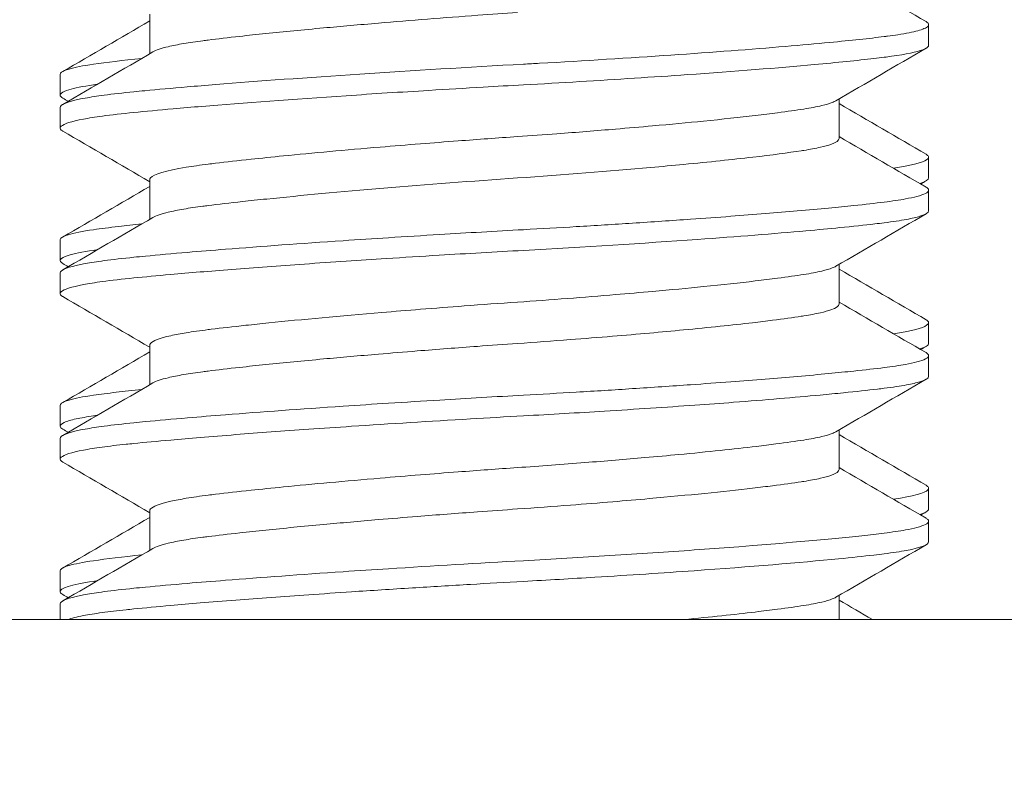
# Model space of a CAD drawing. Header units: inches. Extents: x 1 to 669, y 0 to 417.
# Tile 159 of 256: x 103.178 to 103.364, y 354.501 to 354.646. Entities that reach past the tile are written whole.
import ezdxf

# ---------------------------------------------------------------- set-up
doc = ezdxf.new("R2010")
doc.units = ezdxf.units.IN
doc.header["$LTSCALE"] = 12
doc.header["$MEASUREMENT"] = 0
doc.layers.get('0').update_dxf_attribs({"linetype": 'CONTINUOUS'})
doc.layers.add('D', color=2, linetype='CONTINUOUS')
doc.layers.add('X', color=1, linetype='CONTINUOUS')
doc.styles.get("Standard").update_dxf_attribs({"font": 'SIMPLEX.SHX', "width": 0.875})
doc.dimstyles.new('STANDARD$0', dxfattribs={"dimscale": 32, "dimtxt": 0.09375, "dimasz": 0.0625, "dimexe": 0.03125, "dimexo": 0.03125, "dimgap": 0.03125, "dimtad": 1, "dimtih": 1, "dimtoh": 1, "dimdec": 4, "dimzin": 12, "dimdsep": 46, "dimlunit": 5, "dimtxsty": 'Standard', "dimcen": -0.03125, "dimclrd": 256, "dimclre": 256, "dimclrt": 256, "dimadec": 0, "dimazin": 0, "dimtfac": 0.875, "dimtdec": 4, "dimtofl": 0, "dimtmove": 0, "dimatfit": 3, "dimfxl": 0, "dimtolj": 1, "dimtzin": 12, "dimlwd": 13, "dimlwe": 13, "dimarcsym": 0})

# ---------------------------------------------------------------- blocks, each defined once
blk = doc.blocks.new('*D15')
at = {"layer": 'D', "linetype": 'Continuous', "lineweight": 13}
for p, q in [((140.32616, 367.08344), (140.32616, 305.46836)), ((43.58782, 363.26426), (43.58782, 305.46836)), ((45.58782, 306.46836), (138.32616, 306.46836))]:
    blk.add_line(p, q, dxfattribs=at)
at = {"layer": 'D', "linetype": 'Continuous'}
for points in [[(45.58782, 306.8017), (45.58782, 306.13503), (43.58782, 306.46836)], [(138.32616, 306.8017), (138.32616, 306.13503), (140.32616, 306.46836)]]:
    blk.add_solid(points, dxfattribs=at)
at = {"layer": 'D', "linetype": 'Continuous', "lineweight": -3, "insert": (88.16139, 308.96836), "char_height": 3, "attachment_point": 5}
blk.add_mtext('\\A1;97{}{\\C2;%%p1}', dxfattribs=at)
blk = doc.blocks.new('*D20')
at = {"layer": 'D', "linetype": 'Continuous', "lineweight": 13}
for p, q in [((76.76366, 367.46055), (76.76366, 312.24134)), ((132.76366, 367.46055), (132.76366, 312.24134)), ((130.76366, 313.24134), (78.76366, 313.24134))]:
    blk.add_line(p, q, dxfattribs=at)
at = {"layer": 'D', "linetype": 'Continuous'}
for points in [[(78.76366, 313.57467), (78.76366, 312.90801), (76.76366, 313.24134)], [(130.76366, 313.57467), (130.76366, 312.90801), (132.76366, 313.24134)]]:
    blk.add_solid(points, dxfattribs=at)
at = {"layer": 'D', "linetype": 'Continuous', "lineweight": -3, "insert": (97.20283, 315.74134), "char_height": 3, "attachment_point": 5}
blk.add_mtext('\\A1;56', dxfattribs=at)

msp = doc.modelspace()

# ---------------------------------------------------------------- linework, layer by layer
at = {"lineweight": 0}
msp.add_arc((104.76366, 368.48844), 28, 191.850407, 65.469438, dxfattribs=at)
at = {"layer": 'X', "lineweight": 0}
for p, q in [((103.20251, 354.63962), (103.20251, 354.64707)), ((103.3496, 354.64122), (103.3496, 354.64512)), ((103.1856, 354.63182), (103.1856, 354.63572)), ((103.33268, 354.62364), (103.33268, 354.6311)), ((103.1856, 354.62559), (103.1856, 354.6295)), ((103.3496, 354.61619), (103.3496, 354.6201)), ((103.20251, 354.60837), (103.20251, 354.61582)), ((103.3496, 354.60997), (103.3496, 354.61387)), ((103.1856, 354.60057), (103.1856, 354.60447)), ((103.33268, 354.59239), (103.33268, 354.59985)), ((103.1856, 354.59434), (103.1856, 354.59825)), ((103.3496, 354.58494), (103.3496, 354.58885)), ((103.20251, 354.57712), (103.20251, 354.58457)), ((103.3496, 354.57872), (103.3496, 354.58262)), ((103.1856, 354.56932), (103.1856, 354.57322)), ((103.33268, 354.56114), (103.33268, 354.5686)), ((103.1856, 354.56309), (103.1856, 354.567)), ((103.3496, 354.55369), (103.3496, 354.5576)), ((103.20251, 354.54587), (103.20251, 354.55332)), ((103.3496, 354.54747), (103.3496, 354.55137)), ((103.1856, 354.53807), (103.1856, 354.54197)), ((103.1856, 354.5328), (103.1856, 354.53575)), ((103.33268, 354.5328), (103.33268, 354.53735)), ((102.99201, 354.5328), (103.24201, 354.5328)), ((106.28531, 354.5328), (103.24201, 354.5328))]:
    msp.add_line(p, q, dxfattribs=at)
for points in [[(103.33268, 354.65524), (103.33815, 354.65206), (103.34363, 354.64887), (103.34911, 354.64569)], [(103.18606, 354.63627), (103.19155, 354.63945), (103.19703, 354.64264), (103.20251, 354.64583)], [(103.18609, 354.63007), (103.19177, 354.63337), (103.19745, 354.63667), (103.20312, 354.63998)], [(103.34912, 354.64066), (103.34344, 354.63736), (103.33776, 354.63406), (103.33209, 354.63075)], [(103.1919, 354.63766), (103.1943, 354.638), (103.19736, 354.63837), (103.20101, 354.63875)], [(103.1926, 354.63385), (103.19236, 354.63382), (103.19212, 354.63378), (103.1919, 354.63375)], [(103.1871, 354.63066), (103.18677, 354.63085), (103.18643, 354.63105), (103.18609, 354.63125)], [(103.1856, 354.6295), (103.1856, 354.62961), (103.18566, 354.62973), (103.18578, 354.62984)], [(103.33268, 354.63021), (103.33816, 354.62702), (103.34365, 354.62383), (103.34913, 354.62064)], [(103.20251, 354.61547), (103.19703, 354.61866), (103.19156, 354.62185), (103.18607, 354.62503)], [(103.33268, 354.62399), (103.33815, 354.62081), (103.34363, 354.61762), (103.34911, 354.61444)], [(103.20266, 354.61617), (103.20256, 354.61606), (103.20251, 354.61594), (103.20251, 354.61582)], [(103.3496, 354.61619), (103.3496, 354.61584), (103.34903, 354.61549), (103.34791, 354.61514)], [(103.34911, 354.61562), (103.34877, 354.61543), (103.34843, 354.61523), (103.34809, 354.61503)], [(103.18606, 354.60502), (103.19155, 354.6082), (103.19703, 354.61139), (103.20251, 354.61458)], [(103.18609, 354.59882), (103.19177, 354.60212), (103.19745, 354.60542), (103.20312, 354.60873)], [(103.34912, 354.60941), (103.34344, 354.60611), (103.33776, 354.60281), (103.33209, 354.5995)], [(103.1926, 354.6026), (103.19236, 354.60257), (103.19212, 354.60253), (103.1919, 354.6025)], [(103.1871, 354.59941), (103.18677, 354.5996), (103.18643, 354.5998), (103.18609, 354.6)], [(103.33268, 354.59896), (103.33816, 354.59577), (103.34365, 354.59258), (103.34913, 354.58939)], [(103.1856, 354.59825), (103.1856, 354.59836), (103.18566, 354.59848), (103.18578, 354.59859)], [(103.20251, 354.58422), (103.19703, 354.58741), (103.19156, 354.5906), (103.18607, 354.59378)], [(103.33268, 354.59274), (103.33815, 354.58956), (103.34363, 354.58637), (103.34911, 354.58319)], [(103.20266, 354.58492), (103.20256, 354.58481), (103.20251, 354.58469), (103.20251, 354.58457)], [(103.34911, 354.58437), (103.34877, 354.58418), (103.34843, 354.58398), (103.34809, 354.58378)], [(103.18606, 354.57377), (103.19155, 354.57695), (103.19703, 354.58014), (103.20251, 354.58333)], [(103.18609, 354.56757), (103.19177, 354.57087), (103.19745, 354.57417), (103.20312, 354.57748)], [(103.34912, 354.57816), (103.34344, 354.57486), (103.33776, 354.57156), (103.33209, 354.56825)], [(103.1926, 354.57135), (103.19236, 354.57132), (103.19212, 354.57128), (103.1919, 354.57125)], [(103.1856, 354.567), (103.1856, 354.56711), (103.18566, 354.56723), (103.18578, 354.56734)], [(103.1871, 354.56816), (103.18677, 354.56835), (103.18643, 354.56855), (103.18609, 354.56875)], [(103.33268, 354.56771), (103.33816, 354.56452), (103.34365, 354.56133), (103.34913, 354.55814)], [(103.20251, 354.55297), (103.19703, 354.55616), (103.19156, 354.55935), (103.18607, 354.56253)], [(103.33268, 354.56149), (103.33815, 354.55831), (103.34363, 354.55512), (103.34911, 354.55194)], [(103.20266, 354.55367), (103.20256, 354.55356), (103.20251, 354.55344), (103.20251, 354.55332)], [(103.34911, 354.55312), (103.34877, 354.55293), (103.34843, 354.55273), (103.34809, 354.55253)], [(103.18606, 354.54252), (103.19155, 354.5457), (103.19703, 354.54889), (103.20251, 354.55208)], [(103.34912, 354.54691), (103.34344, 354.54361), (103.33776, 354.54031), (103.33209, 354.537)], [(103.18609, 354.53632), (103.19177, 354.53962), (103.19745, 354.54292), (103.20312, 354.54623)], [(103.1919, 354.54391), (103.1943, 354.54425), (103.19737, 354.54462), (103.20101, 354.545)], [(103.1926, 354.5401), (103.19236, 354.54007), (103.19212, 354.54003), (103.1919, 354.54)], [(103.1871, 354.53691), (103.18677, 354.5371), (103.18643, 354.5373), (103.18609, 354.5375)], [(103.1856, 354.53575), (103.1856, 354.53586), (103.18566, 354.53598), (103.18578, 354.53609)], [(103.33268, 354.53646), (103.33478, 354.53524), (103.33687, 354.53402), (103.33897, 354.5328)]]:
    msp.add_open_spline(points, degree=3, dxfattribs=at)
for points, knots in [([(103.20312, 354.63998), (103.20369, 354.64031), (103.20466, 354.64064), (103.206, 354.64096), (103.20683, 354.64116), (103.20782, 354.64136), (103.20895, 354.64155), (103.21003, 354.64174), (103.21124, 354.64192), (103.21256, 354.64209), (103.21288, 354.64213), (103.2132, 354.64217), (103.21353, 354.64221), (103.21531, 354.64244), (103.21732, 354.64267), (103.21953, 354.64291), (103.22108, 354.64309), (103.22273, 354.64326), (103.22445, 354.64344), (103.2278, 354.64378), (103.23145, 354.64414), (103.23533, 354.6445), (103.23863, 354.6448), (103.2421, 354.6451), (103.2457, 354.64541), (103.25174, 354.64592), (103.25809, 354.64642), (103.26448, 354.64689), (103.26697, 354.64707), (103.26946, 354.64725), (103.27194, 354.64742)], [0.7943223, 0.7943223, 0.7943223, 0.7943223, 0.8261834, 0.8261834, 0.8261834, 0.8460861, 0.8460861, 0.8460861, 0.8651928, 0.8651928, 0.8651928, 0.8697819, 0.8697819, 0.8697819, 0.8946885, 0.8946885, 0.8946885, 0.9122258, 0.9122258, 0.9122258, 0.9465016, 0.9465016, 0.9465016, 0.9757216, 0.9757216, 0.9757216, 1.0247211, 1.0247211, 1.0247211, 1.0437676, 1.0437676, 1.0437676, 1.0437676]), ([(103.27307, 354.63766), (103.27407, 354.63771), (103.27508, 354.63777), (103.27608, 354.63782), (103.29324, 354.63879), (103.30972, 354.63992), (103.32255, 354.64101), (103.32554, 354.64126), (103.32834, 354.64151), (103.3309, 354.64176), (103.33494, 354.64214), (103.3384, 354.64252), (103.34119, 354.64286), (103.3414, 354.64289), (103.34161, 354.64292), (103.34182, 354.64295), (103.34252, 354.64304), (103.34317, 354.64313), (103.34377, 354.64322), (103.34456, 354.64334), (103.34526, 354.64347), (103.34589, 354.64359), (103.34715, 354.64384), (103.3481, 354.6441), (103.34872, 354.64437), (103.34909, 354.64452), (103.34934, 354.64468), (103.34948, 354.64484), (103.34964, 354.64503), (103.34964, 354.64521), (103.34948, 354.6454), (103.3494, 354.6455), (103.34927, 354.64559), (103.34911, 354.64569)], [-0.3373517, -0.3373517, -0.3373517, -0.3373517, -0.3296436, -0.3296436, -0.3296436, -0.1978784, -0.1978784, -0.1978784, -0.1670875, -0.1670875, -0.1670875, -0.1184977, -0.1184977, -0.1184977, -0.1147704, -0.1147704, -0.1147704, -0.1022907, -0.1022907, -0.1022907, -0.0860459, -0.0860459, -0.0860459, -0.0535941, -0.0535941, -0.0535941, -0.034114, -0.034114, -0.034114, -0.0117288, -0.0117288, -0.0117288, -0.000001, -0.000001, -0.000001, -0.000001]), ([(103.3496, 354.64122), (103.3496, 354.6411), (103.34954, 354.64098), (103.34941, 354.64087), (103.34923, 354.6407), (103.34892, 354.64053), (103.34848, 354.64037), (103.34736, 354.63994), (103.34538, 354.63953), (103.34259, 354.63914), (103.34214, 354.63908), (103.34167, 354.63902), (103.34119, 354.63896), (103.34058, 354.63888), (103.33993, 354.6388), (103.33926, 354.63873), (103.33614, 354.63836), (103.33235, 354.63798), (103.32799, 354.63758), (103.32119, 354.63696), (103.31302, 354.63631), (103.30403, 354.63568), (103.3008, 354.63545), (103.29746, 354.63523), (103.29405, 354.63501), (103.28728, 354.63457), (103.28022, 354.63414), (103.27307, 354.63375)], [-1.0955471, -1.0955471, -1.0955471, -1.0955471, -1.0814926, -1.0814926, -1.0814926, -1.0610731, -1.0610731, -1.0610731, -1.008423, -1.008423, -1.008423, -0.9999719, -0.9999719, -0.9999719, -0.9893094, -0.9893094, -0.9893094, -0.9400751, -0.9400751, -0.9400751, -0.8633245, -0.8633245, -0.8633245, -0.8358194, -0.8358194, -0.8358194, -0.7811019, -0.7811019, -0.7811019, -0.7811019]), ([(103.1856, 354.63572), (103.1856, 354.63586), (103.18569, 354.636), (103.18587, 354.63614), (103.18614, 354.63634), (103.1866, 354.63655), (103.18726, 354.63674), (103.18831, 354.63706), (103.18987, 354.63737), (103.1919, 354.63766)], [-1.31596435, -1.31596435, -1.31596435, -1.31596435, -1.29889479, -1.29889479, -1.29889479, -1.27381694, -1.27381694, -1.27381694, -1.2334165, -1.2334165, -1.2334165, -1.2334165]), ([(103.18578, 354.62984), (103.18628, 354.63032), (103.18782, 354.6308), (103.19033, 354.63126), (103.19135, 354.63144), (103.19254, 354.63163), (103.19388, 354.63181), (103.19553, 354.63203), (103.19742, 354.63224), (103.19948, 354.63245), (103.20016, 354.63252), (103.20087, 354.63258), (103.20161, 354.63265), (103.20401, 354.63288), (103.20669, 354.63312), (103.20957, 354.63337), (103.21131, 354.63352), (103.21311, 354.63366), (103.21498, 354.63382), (103.23099, 354.6351), (103.25222, 354.63651), (103.27307, 354.63766)], [-1.3140193, -1.3140193, -1.3140193, -1.3140193, -1.2564646, -1.2564646, -1.2564646, -1.2330968, -1.2330968, -1.2330968, -1.2043021, -1.2043021, -1.2043021, -1.1947272, -1.1947272, -1.1947272, -1.1636715, -1.1636715, -1.1636715, -1.1450068, -1.1450068, -1.1450068, -0.985351, -0.985351, -0.985351, -0.985351]), ([(103.1919, 354.63375), (103.18985, 354.63346), (103.18829, 354.63315), (103.18723, 354.63283), (103.18656, 354.63263), (103.18609, 354.63242), (103.18583, 354.63221), (103.18563, 354.63204), (103.18556, 354.63188), (103.18561, 354.63171), (103.18566, 354.63156), (103.18582, 354.6314), (103.18609, 354.63125)], [-0.1051691, -0.1051691, -0.1051691, -0.1051691, -0.0646203, -0.0646203, -0.0646203, -0.03876, -0.03876, -0.03876, -0.0186273, -0.0186273, -0.0186273, 0, 0, 0, 0]), ([(103.27307, 354.63375), (103.27054, 354.63361), (103.268, 354.63347), (103.26547, 354.63332), (103.26204, 354.63312), (103.25862, 354.63292), (103.25523, 354.63271), (103.24991, 354.63239), (103.24469, 354.63205), (103.23963, 354.63171), (103.22955, 354.63103), (103.22028, 354.63035), (103.21235, 354.62969), (103.21048, 354.62954), (103.20867, 354.62939), (103.20695, 354.62924), (103.20421, 354.62899), (103.20169, 354.62876), (103.19948, 354.62854), (103.19728, 354.62832), (103.19529, 354.6281), (103.19356, 354.62786), (103.1922, 354.62767), (103.191, 354.62748), (103.18998, 354.62729), (103.18767, 354.62685), (103.18626, 354.62639), (103.18578, 354.62594)], [-0.3281779, -0.3281779, -0.3281779, -0.3281779, -0.3088363, -0.3088363, -0.3088363, -0.2826574, -0.2826574, -0.2826574, -0.2416557, -0.2416557, -0.2416557, -0.1598773, -0.1598773, -0.1598773, -0.1405076, -0.1405076, -0.1405076, -0.1095484, -0.1095484, -0.1095484, -0.0789491, -0.0789491, -0.0789491, -0.0547742, -0.0547742, -0.0547742, 0, 0, 0, 0]), ([(103.33209, 354.63075), (103.3319, 354.63064), (103.33167, 354.63053), (103.33139, 354.63043), (103.33088, 354.63023), (103.33022, 354.63003), (103.3294, 354.62984), (103.32846, 354.62961), (103.32731, 354.6294), (103.32601, 354.62919), (103.3246, 354.62897), (103.32294, 354.62874), (103.32108, 354.62849), (103.31976, 354.62832), (103.31835, 354.62814), (103.31685, 354.62797), (103.31392, 354.62762), (103.31065, 354.62727), (103.3071, 354.62691), (103.30408, 354.62661), (103.30085, 354.6263), (103.29746, 354.626), (103.29519, 354.6258), (103.29286, 354.62559), (103.29048, 354.6254), (103.28689, 354.6251), (103.28317, 354.6248), (103.2794, 354.62452), (103.27694, 354.62434), (103.27444, 354.62416), (103.27194, 354.62398)], [0.8161559, 0.8161559, 0.8161559, 0.8161559, 0.8268973, 0.8268973, 0.8268973, 0.8467254, 0.8467254, 0.8467254, 0.8697819, 0.8697819, 0.8697819, 0.8946884, 0.8946884, 0.8946884, 0.9122258, 0.9122258, 0.9122258, 0.9465019, 0.9465019, 0.9465019, 0.9757225, 0.9757225, 0.9757225, 0.9951954, 0.9951954, 0.9951954, 1.0245494, 1.0245494, 1.0245494, 1.0437686, 1.0437686, 1.0437686, 1.0437686]), ([(103.18578, 354.62594), (103.18569, 354.62585), (103.18563, 354.62577), (103.18561, 354.62568), (103.18555, 354.62548), (103.18569, 354.62527), (103.18602, 354.62507), (103.18603, 354.62506), (103.18605, 354.62504), (103.18607, 354.62503)], [-0.36468404, -0.36468404, -0.36468404, -0.36468404, -0.35453585, -0.35453585, -0.35453585, -0.32959347, -0.32959347, -0.32959347, -0.32817789, -0.32817789, -0.32817789, -0.32817789]), ([(103.27194, 354.62398), (103.26822, 354.62373), (103.26448, 354.62345), (103.26077, 354.62317), (103.25836, 354.62299), (103.25597, 354.62281), (103.25361, 354.62262), (103.25105, 354.62242), (103.24851, 354.62221), (103.24603, 354.622), (103.23944, 354.62144), (103.23327, 354.62088), (103.22776, 354.62034), (103.22561, 354.62012), (103.22357, 354.61991), (103.22163, 354.61971), (103.21919, 354.61944), (103.21693, 354.61919), (103.21493, 354.61895), (103.21445, 354.61889), (103.21398, 354.61883), (103.21353, 354.61878), (103.21202, 354.61859), (103.21063, 354.61839), (103.20939, 354.61819), (103.20553, 354.61755), (103.20323, 354.61686), (103.20266, 354.61617)], [0.000001, 0.000001, 0.000001, 0.000001, 0.0284918, 0.0284918, 0.0284918, 0.04693, 0.04693, 0.04693, 0.0669892, 0.0669892, 0.0669892, 0.120283, 0.120283, 0.120283, 0.1410362, 0.1410362, 0.1410362, 0.1672649, 0.1672649, 0.1672649, 0.1735768, 0.1735768, 0.1735768, 0.1946386, 0.1946386, 0.1946386, 0.2605678, 0.2605678, 0.2605678, 0.2605678]), ([(103.27194, 354.61617), (103.28066, 354.61678), (103.28925, 354.61745), (103.29706, 354.61815), (103.29922, 354.61834), (103.30131, 354.61854), (103.30333, 354.61873), (103.30815, 354.61919), (103.31254, 354.61965), (103.31637, 354.6201), (103.31998, 354.62052), (103.32311, 354.62093), (103.32555, 354.62131), (103.32571, 354.62133), (103.32586, 354.62136), (103.32601, 354.62138), (103.3272, 354.62157), (103.32826, 354.62177), (103.32916, 354.62197), (103.32996, 354.62215), (103.33062, 354.62234), (103.33115, 354.62252), (103.33217, 354.62289), (103.33268, 354.62326), (103.33268, 354.62364)], [0.000001, 0.000001, 0.000001, 0.000001, 0.0667418, 0.0667418, 0.0667418, 0.085223, 0.085223, 0.085223, 0.1293999, 0.1293999, 0.1293999, 0.1709525, 0.1709525, 0.1709525, 0.1735768, 0.1735768, 0.1735768, 0.1946389, 0.1946389, 0.1946389, 0.2133869, 0.2133869, 0.2133869, 0.2495033, 0.2495033, 0.2495033, 0.2495033]), ([(103.34297, 354.61801), (103.3435, 354.61809), (103.344, 354.61817), (103.34447, 354.61826), (103.34729, 354.61876), (103.34897, 354.61928), (103.34945, 354.61979), (103.34959, 354.61994), (103.34963, 354.62009), (103.34956, 354.62024), (103.3495, 354.62038), (103.34936, 354.62051), (103.34913, 354.62064)], [-0.5971603, -0.5971603, -0.5971603, -0.5971603, -0.5868833, -0.5868833, -0.5868833, -0.5248554, -0.5248554, -0.5248554, -0.5065115, -0.5065115, -0.5065115, -0.4901325, -0.4901325, -0.4901325, -0.4901325]), ([(103.20312, 354.60873), (103.20369, 354.60906), (103.20466, 354.60939), (103.206, 354.60971), (103.20683, 354.60991), (103.20782, 354.61011), (103.20895, 354.6103), (103.21003, 354.61049), (103.21124, 354.61067), (103.21256, 354.61084), (103.21288, 354.61088), (103.2132, 354.61092), (103.21353, 354.61096), (103.21544, 354.6112), (103.21762, 354.61146), (103.22001, 354.61172), (103.22147, 354.61188), (103.223, 354.61204), (103.2246, 354.6122), (103.23746, 354.61353), (103.25486, 354.61499), (103.27194, 354.61617)], [0.7943223, 0.7943223, 0.7943223, 0.7943223, 0.8261834, 0.8261834, 0.8261834, 0.8460861, 0.8460861, 0.8460861, 0.8651928, 0.8651928, 0.8651928, 0.8697819, 0.8697819, 0.8697819, 0.8964931, 0.8964931, 0.8964931, 0.912742, 0.912742, 0.912742, 1.0437686, 1.0437686, 1.0437686, 1.0437686]), ([(103.27307, 354.60641), (103.27642, 354.60659), (103.27976, 354.60678), (103.28306, 354.60698), (103.28665, 354.60719), (103.29019, 354.60741), (103.29365, 354.60764), (103.29742, 354.60788), (103.3011, 354.60813), (103.30465, 354.60838), (103.30725, 354.60856), (103.30978, 354.60875), (103.31222, 354.60893), (103.31673, 354.60927), (103.32094, 354.60961), (103.32479, 354.60995), (103.32687, 354.61013), (103.32884, 354.61031), (103.3307, 354.61049), (103.33238, 354.61065), (103.33397, 354.61081), (103.33545, 354.61096), (103.33761, 354.61119), (103.33953, 354.61141), (103.34119, 354.61161), (103.34271, 354.61181), (103.34407, 354.61201), (103.34521, 354.61221), (103.34605, 354.61237), (103.34677, 354.61252), (103.34738, 354.61268), (103.34879, 354.61305), (103.34953, 354.61343), (103.34959, 354.61382), (103.34962, 354.61397), (103.34953, 354.61413), (103.34935, 354.61428), (103.34928, 354.61433), (103.3492, 354.61439), (103.34911, 354.61444)], [-0.3370908, -0.3370908, -0.3370908, -0.3370908, -0.3114187, -0.3114187, -0.3114187, -0.2835695, -0.2835695, -0.2835695, -0.2532018, -0.2532018, -0.2532018, -0.2309749, -0.2309749, -0.2309749, -0.189849, -0.189849, -0.189849, -0.1676601, -0.1676601, -0.1676601, -0.1476488, -0.1476488, -0.1476488, -0.1184653, -0.1184653, -0.1184653, -0.0915734, -0.0915734, -0.0915734, -0.0716601, -0.0716601, -0.0716601, -0.0248548, -0.0248548, -0.0248548, -0.0065647, -0.0065647, -0.0065647, -0.000001, -0.000001, -0.000001, -0.000001]), ([(103.3496, 354.60997), (103.3496, 354.60962), (103.34904, 354.60927), (103.34795, 354.60894), (103.3473, 354.60874), (103.34646, 354.60854), (103.34543, 354.60835), (103.34425, 354.60813), (103.34282, 354.60791), (103.34119, 354.60771), (103.34063, 354.60764), (103.34005, 354.60757), (103.33944, 354.6075), (103.3375, 354.60727), (103.33528, 354.60703), (103.33282, 354.60679), (103.33082, 354.60659), (103.32868, 354.60639), (103.3264, 354.60619), (103.32042, 354.60565), (103.31351, 354.60511), (103.3059, 354.60456), (103.29576, 354.60384), (103.2845, 354.60313), (103.27307, 354.6025)], [-1.3139607, -1.3139607, -1.3139607, -1.3139607, -1.2718689, -1.2718689, -1.2718689, -1.2469548, -1.2469548, -1.2469548, -1.2182182, -1.2182182, -1.2182182, -1.2084668, -1.2084668, -1.2084668, -1.1775795, -1.1775795, -1.1775795, -1.1525373, -1.1525373, -1.1525373, -1.0868564, -1.0868564, -1.0868564, -0.9992554, -0.9992554, -0.9992554, -0.9992554]), ([(103.1856, 354.60447), (103.1856, 354.6045), (103.1856, 354.60452), (103.18561, 354.60455), (103.18568, 354.60485), (103.18618, 354.60515), (103.18711, 354.60545), (103.18817, 354.60578), (103.18977, 354.6061), (103.1919, 354.60641)], [-1.31596435, -1.31596435, -1.31596435, -1.31596435, -1.31284713, -1.31284713, -1.31284713, -1.27573336, -1.27573336, -1.27573336, -1.23341349, -1.23341349, -1.23341349, -1.23341349]), ([(103.18578, 354.59859), (103.18628, 354.59907), (103.18782, 354.59955), (103.19033, 354.60001), (103.19135, 354.60019), (103.19254, 354.60038), (103.19388, 354.60056), (103.19553, 354.60078), (103.19742, 354.60099), (103.19948, 354.6012), (103.20018, 354.60127), (103.20092, 354.60134), (103.20169, 354.60141), (103.20409, 354.60164), (103.20677, 354.60188), (103.20966, 354.60213), (103.21193, 354.60232), (103.21432, 354.60251), (103.21683, 354.60271), (103.22353, 354.60324), (103.23103, 354.60379), (103.23905, 354.60433), (103.24185, 354.60452), (103.24471, 354.60471), (103.24761, 354.60489), (103.25079, 354.60509), (103.25402, 354.6053), (103.25727, 354.60549), (103.26251, 354.60581), (103.2678, 354.60612), (103.27307, 354.60641)], [-1.3140193, -1.3140193, -1.3140193, -1.3140193, -1.2564646, -1.2564646, -1.2564646, -1.2330968, -1.2330968, -1.2330968, -1.2043021, -1.2043021, -1.2043021, -1.194405, -1.194405, -1.194405, -1.1633501, -1.1633501, -1.1633501, -1.1389434, -1.1389434, -1.1389434, -1.0735848, -1.0735848, -1.0735848, -1.0507309, -1.0507309, -1.0507309, -1.0256907, -1.0256907, -1.0256907, -0.985351, -0.985351, -0.985351, -0.985351]), ([(103.1919, 354.60641), (103.19327, 354.6066), (103.19485, 354.60681), (103.19664, 354.60702), (103.19799, 354.60717), (103.19945, 354.60733), (103.20101, 354.6075)], [-0.04775013, -0.04775013, -0.04775013, -0.04775013, -0.02050491, -0.02050491, -0.02050491, 0, 0, 0, 0]), ([(103.1919, 354.6025), (103.18975, 354.60219), (103.18814, 354.60187), (103.18708, 354.60153), (103.18553, 354.60104), (103.18519, 354.60052), (103.18609, 354.6)], [-0.1051691, -0.1051691, -0.1051691, -0.1051691, -0.0626255, -0.0626255, -0.0626255, 0, 0, 0, 0]), ([(103.27307, 354.6025), (103.26776, 354.60221), (103.26244, 354.6019), (103.25716, 354.60158), (103.2538, 354.60138), (103.25046, 354.60117), (103.24718, 354.60096), (103.24463, 354.60079), (103.24211, 354.60063), (103.23962, 354.60046), (103.23694, 354.60028), (103.23431, 354.6001), (103.23174, 354.59992), (103.2269, 354.59958), (103.2223, 354.59923), (103.21801, 354.5989), (103.21593, 354.59874), (103.21393, 354.59858), (103.21201, 354.59842), (103.21007, 354.59826), (103.20821, 354.5981), (103.20644, 354.59794), (103.2039, 354.59772), (103.20156, 354.5975), (103.19948, 354.59729), (103.19728, 354.59707), (103.19529, 354.59685), (103.19356, 354.59661), (103.1922, 354.59642), (103.191, 354.59623), (103.18998, 354.59604), (103.18767, 354.5956), (103.18626, 354.59514), (103.18578, 354.59469)], [-0.3281779, -0.3281779, -0.3281779, -0.3281779, -0.2876291, -0.2876291, -0.2876291, -0.2617689, -0.2617689, -0.2617689, -0.2416362, -0.2416362, -0.2416362, -0.2198336, -0.2198336, -0.2198336, -0.1786186, -0.1786186, -0.1786186, -0.1586808, -0.1586808, -0.1586808, -0.138595, -0.138595, -0.138595, -0.1095484, -0.1095484, -0.1095484, -0.0789491, -0.0789491, -0.0789491, -0.0547742, -0.0547742, -0.0547742, 0, 0, 0, 0]), ([(103.33209, 354.5995), (103.3319, 354.59939), (103.33167, 354.59928), (103.33139, 354.59918), (103.33088, 354.59898), (103.33022, 354.59878), (103.3294, 354.59859), (103.32846, 354.59836), (103.32731, 354.59815), (103.32601, 354.59794), (103.3246, 354.59772), (103.32294, 354.59749), (103.32108, 354.59724), (103.31976, 354.59707), (103.31835, 354.59689), (103.31685, 354.59672), (103.31392, 354.59637), (103.31065, 354.59602), (103.3071, 354.59566), (103.30408, 354.59536), (103.30085, 354.59505), (103.29746, 354.59475), (103.29519, 354.59455), (103.29286, 354.59434), (103.29048, 354.59415), (103.28454, 354.59365), (103.27827, 354.59317), (103.27194, 354.59273)], [0.8161559, 0.8161559, 0.8161559, 0.8161559, 0.8268973, 0.8268973, 0.8268973, 0.8467254, 0.8467254, 0.8467254, 0.8697819, 0.8697819, 0.8697819, 0.8946885, 0.8946885, 0.8946885, 0.9122258, 0.9122258, 0.9122258, 0.9465016, 0.9465016, 0.9465016, 0.9757216, 0.9757216, 0.9757216, 0.9952007, 0.9952007, 0.9952007, 1.0437676, 1.0437676, 1.0437676, 1.0437676]), ([(103.18578, 354.59469), (103.18569, 354.5946), (103.18563, 354.59452), (103.18561, 354.59443), (103.18555, 354.59423), (103.18569, 354.59402), (103.18602, 354.59382), (103.18603, 354.59381), (103.18605, 354.59379), (103.18607, 354.59378)], [-0.36468404, -0.36468404, -0.36468404, -0.36468404, -0.35453585, -0.35453585, -0.35453585, -0.32959347, -0.32959347, -0.32959347, -0.32817789, -0.32817789, -0.32817789, -0.32817789]), ([(103.27194, 354.59273), (103.2686, 354.5925), (103.26524, 354.59226), (103.2619, 354.59201), (103.25913, 354.5918), (103.25636, 354.59159), (103.25364, 354.59137), (103.25116, 354.59117), (103.24872, 354.59097), (103.24632, 354.59077), (103.23849, 354.59012), (103.23126, 354.58945), (103.225, 354.58881), (103.22349, 354.58865), (103.22204, 354.5885), (103.22064, 354.58835), (103.21825, 354.58809), (103.21605, 354.58784), (103.21412, 354.5876), (103.21392, 354.58757), (103.21372, 354.58755), (103.21353, 354.58753), (103.21202, 354.58734), (103.21063, 354.58714), (103.20939, 354.58694), (103.20831, 354.58676), (103.20735, 354.58658), (103.20651, 354.58639), (103.20437, 354.58591), (103.20307, 354.58542), (103.20266, 354.58492)], [0.000001, 0.000001, 0.000001, 0.000001, 0.0255787, 0.0255787, 0.0255787, 0.0468515, 0.0468515, 0.0468515, 0.0662272, 0.0662272, 0.0662272, 0.1293509, 0.1293509, 0.1293509, 0.1446078, 0.1446078, 0.1446078, 0.1708485, 0.1708485, 0.1708485, 0.1735768, 0.1735768, 0.1735768, 0.1946386, 0.1946386, 0.1946386, 0.2131149, 0.2131149, 0.2131149, 0.2605678, 0.2605678, 0.2605678, 0.2605678]), ([(103.27194, 354.58492), (103.27528, 354.58515), (103.2786, 354.5854), (103.28187, 354.58565), (103.28459, 354.58585), (103.28727, 354.58607), (103.28989, 354.58628), (103.29227, 354.58648), (103.29461, 354.58668), (103.29688, 354.58688), (103.29909, 354.58708), (103.30123, 354.58728), (103.3033, 354.58748), (103.30813, 354.58794), (103.31252, 354.5884), (103.31636, 354.58885), (103.31768, 354.589), (103.31895, 354.58916), (103.32013, 354.58931), (103.32217, 354.58957), (103.32399, 354.58982), (103.32553, 354.59006), (103.3257, 354.59008), (103.32585, 354.59011), (103.32601, 354.59013), (103.3272, 354.59032), (103.32826, 354.59052), (103.32916, 354.59072), (103.32996, 354.5909), (103.33062, 354.59109), (103.33115, 354.59127), (103.33217, 354.59164), (103.33268, 354.59201), (103.33268, 354.59239)], [0.000001, 0.000001, 0.000001, 0.000001, 0.0255787, 0.0255787, 0.0255787, 0.0468515, 0.0468515, 0.0468515, 0.0662272, 0.0662272, 0.0662272, 0.085125, 0.085125, 0.085125, 0.1293509, 0.1293509, 0.1293509, 0.1446078, 0.1446078, 0.1446078, 0.1708485, 0.1708485, 0.1708485, 0.1735768, 0.1735768, 0.1735768, 0.1946389, 0.1946389, 0.1946389, 0.2133869, 0.2133869, 0.2133869, 0.2495033, 0.2495033, 0.2495033, 0.2495033]), ([(103.34297, 354.58676), (103.3435, 354.58684), (103.344, 354.58692), (103.34447, 354.58701), (103.34729, 354.58751), (103.34897, 354.58803), (103.34945, 354.58854), (103.34959, 354.58869), (103.34963, 354.58884), (103.34956, 354.58899), (103.3495, 354.58913), (103.34936, 354.58926), (103.34913, 354.58939)], [-0.5971598, -0.5971598, -0.5971598, -0.5971598, -0.5868828, -0.5868828, -0.5868828, -0.524855, -0.524855, -0.524855, -0.5065111, -0.5065111, -0.5065111, -0.4901321, -0.4901321, -0.4901321, -0.4901321]), ([(103.20312, 354.57748), (103.20369, 354.57781), (103.20466, 354.57814), (103.206, 354.57846), (103.20683, 354.57866), (103.20782, 354.57886), (103.20895, 354.57905), (103.21003, 354.57924), (103.21124, 354.57942), (103.21256, 354.57959), (103.21288, 354.57963), (103.2132, 354.57967), (103.21353, 354.57971), (103.21531, 354.57994), (103.21732, 354.58017), (103.21953, 354.58041), (103.22108, 354.58059), (103.22273, 354.58076), (103.22445, 354.58094), (103.2278, 354.58128), (103.23145, 354.58164), (103.23533, 354.582), (103.23863, 354.5823), (103.2421, 354.5826), (103.2457, 354.58291), (103.2481, 354.58311), (103.25055, 354.58331), (103.25303, 354.58351), (103.25676, 354.58381), (103.26059, 354.5841), (103.26441, 354.58438), (103.26692, 354.58457), (103.26943, 354.58475), (103.27194, 354.58492)], [0.7943223, 0.7943223, 0.7943223, 0.7943223, 0.8261834, 0.8261834, 0.8261834, 0.8460861, 0.8460861, 0.8460861, 0.8651928, 0.8651928, 0.8651928, 0.8697819, 0.8697819, 0.8697819, 0.8946884, 0.8946884, 0.8946884, 0.9122258, 0.9122258, 0.9122258, 0.9465019, 0.9465019, 0.9465019, 0.9757225, 0.9757225, 0.9757225, 0.9951954, 0.9951954, 0.9951954, 1.0245494, 1.0245494, 1.0245494, 1.0437686, 1.0437686, 1.0437686, 1.0437686]), ([(103.3496, 354.58494), (103.3496, 354.58477), (103.34946, 354.5846), (103.34919, 354.58443), (103.34891, 354.58425), (103.34848, 354.58407), (103.34791, 354.58389)], [-0.78160914, -0.78160914, -0.78160914, -0.78160914, -0.76082229, -0.76082229, -0.76082229, -0.73907713, -0.73907713, -0.73907713, -0.73907713]), ([(103.27307, 354.57516), (103.27642, 354.57534), (103.27976, 354.57553), (103.28306, 354.57573), (103.28665, 354.57594), (103.29019, 354.57616), (103.29365, 354.57639), (103.29742, 354.57663), (103.3011, 354.57688), (103.30465, 354.57713), (103.30725, 354.57731), (103.30978, 354.5775), (103.31222, 354.57768), (103.31673, 354.57802), (103.32094, 354.57836), (103.32479, 354.5787), (103.32687, 354.57888), (103.32884, 354.57906), (103.3307, 354.57924), (103.33238, 354.5794), (103.33397, 354.57956), (103.33545, 354.57971), (103.33761, 354.57994), (103.33953, 354.58016), (103.34119, 354.58036), (103.34271, 354.58056), (103.34407, 354.58076), (103.34521, 354.58096), (103.34605, 354.58112), (103.34677, 354.58127), (103.34738, 354.58143), (103.34879, 354.5818), (103.34953, 354.58218), (103.34959, 354.58257), (103.34962, 354.58272), (103.34953, 354.58288), (103.34935, 354.58303), (103.34928, 354.58308), (103.3492, 354.58314), (103.34911, 354.58319)], [-0.3370908, -0.3370908, -0.3370908, -0.3370908, -0.3114187, -0.3114187, -0.3114187, -0.2835695, -0.2835695, -0.2835695, -0.2532018, -0.2532018, -0.2532018, -0.2309749, -0.2309749, -0.2309749, -0.189849, -0.189849, -0.189849, -0.1676601, -0.1676601, -0.1676601, -0.1476488, -0.1476488, -0.1476488, -0.1184653, -0.1184653, -0.1184653, -0.0915734, -0.0915734, -0.0915734, -0.0716601, -0.0716601, -0.0716601, -0.0248548, -0.0248548, -0.0248548, -0.0065647, -0.0065647, -0.0065647, -0.000001, -0.000001, -0.000001, -0.000001]), ([(103.3496, 354.57872), (103.3496, 354.57837), (103.34904, 354.57802), (103.34795, 354.57769), (103.3473, 354.57749), (103.34646, 354.57729), (103.34543, 354.5771), (103.34425, 354.57688), (103.34282, 354.57666), (103.34119, 354.57646), (103.3408, 354.57641), (103.34039, 354.57636), (103.33997, 354.57631), (103.33809, 354.57609), (103.33591, 354.57585), (103.33349, 354.57561), (103.3321, 354.57547), (103.33063, 354.57532), (103.32909, 354.57518), (103.32428, 354.57473), (103.31878, 354.57428), (103.31272, 354.57381), (103.31038, 354.57364), (103.30796, 354.57346), (103.30546, 354.57328), (103.30273, 354.57309), (103.29992, 354.57289), (103.29705, 354.5727), (103.29421, 354.57251), (103.29131, 354.57233), (103.28836, 354.57215), (103.28335, 354.57183), (103.27823, 354.57153), (103.27307, 354.57125)], [-1.3139607, -1.3139607, -1.3139607, -1.3139607, -1.2718689, -1.2718689, -1.2718689, -1.2469548, -1.2469548, -1.2469548, -1.2182182, -1.2182182, -1.2182182, -1.211333, -1.211333, -1.211333, -1.1804377, -1.1804377, -1.1804377, -1.1626418, -1.1626418, -1.1626418, -1.1070655, -1.1070655, -1.1070655, -1.0855875, -1.0855875, -1.0855875, -1.062077, -1.062077, -1.062077, -1.0388177, -1.0388177, -1.0388177, -0.9992554, -0.9992554, -0.9992554, -0.9992554]), ([(103.1856, 354.57322), (103.1856, 354.57336), (103.18569, 354.5735), (103.18587, 354.57364), (103.18614, 354.57384), (103.1866, 354.57405), (103.18726, 354.57424), (103.18831, 354.57456), (103.18987, 354.57487), (103.1919, 354.57516)], [-1.31596435, -1.31596435, -1.31596435, -1.31596435, -1.29889479, -1.29889479, -1.29889479, -1.27381694, -1.27381694, -1.27381694, -1.2334165, -1.2334165, -1.2334165, -1.2334165]), ([(103.18578, 354.56734), (103.18628, 354.56782), (103.18782, 354.5683), (103.19033, 354.56876), (103.19135, 354.56894), (103.19254, 354.56913), (103.19388, 354.56931), (103.19553, 354.56953), (103.19742, 354.56974), (103.19948, 354.56995), (103.20018, 354.57002), (103.20092, 354.57009), (103.20169, 354.57016), (103.20409, 354.57039), (103.20677, 354.57063), (103.20966, 354.57088), (103.21193, 354.57107), (103.21432, 354.57126), (103.21683, 354.57146), (103.22353, 354.57199), (103.23103, 354.57254), (103.23905, 354.57308), (103.24185, 354.57327), (103.24471, 354.57346), (103.24761, 354.57364), (103.25079, 354.57384), (103.25402, 354.57405), (103.25727, 354.57424), (103.26251, 354.57456), (103.2678, 354.57487), (103.27307, 354.57516)], [-1.3159644, -1.3159644, -1.3159644, -1.3159644, -1.258323, -1.258323, -1.258323, -1.23492, -1.23492, -1.23492, -1.206082, -1.206082, -1.206082, -1.19617, -1.19617, -1.19617, -1.1650683, -1.1650683, -1.1650683, -1.1406249, -1.1406249, -1.1406249, -1.0751678, -1.0751678, -1.0751678, -1.0522795, -1.0522795, -1.0522795, -1.0272016, -1.0272016, -1.0272016, -0.9868012, -0.9868012, -0.9868012, -0.9868012]), ([(103.1919, 354.57516), (103.19315, 354.57534), (103.19457, 354.57552), (103.19617, 354.57571), (103.19764, 354.57588), (103.19926, 354.57606), (103.20101, 354.57625)], [-0.04774979, -0.04774979, -0.04774979, -0.04774979, -0.02292859, -0.02292859, -0.02292859, 0, 0, 0, 0]), ([(103.1919, 354.57125), (103.19061, 354.57107), (103.18952, 354.57088), (103.18862, 354.57068), (103.18763, 354.57047), (103.18688, 354.57024), (103.18637, 354.57002), (103.18583, 354.56978), (103.18557, 354.56953), (103.1856, 354.56928), (103.18562, 354.5691), (103.18578, 354.56892), (103.18609, 354.56875)], [-0.1051694, -0.1051694, -0.1051694, -0.1051694, -0.0796526, -0.0796526, -0.0796526, -0.0515915, -0.0515915, -0.0515915, -0.0212813, -0.0212813, -0.0212813, 0, 0, 0, 0]), ([(103.27307, 354.57125), (103.26973, 354.57107), (103.26638, 354.57088), (103.26305, 354.57068), (103.25541, 354.57023), (103.24784, 354.56976), (103.24061, 354.56928), (103.23785, 354.56909), (103.23516, 354.56891), (103.23253, 354.56872), (103.22767, 354.56838), (103.22305, 354.56804), (103.21874, 354.56771), (103.21641, 354.56752), (103.21417, 354.56734), (103.21203, 354.56717), (103.21009, 354.56701), (103.20824, 354.56685), (103.20648, 354.56669), (103.20392, 354.56647), (103.20157, 354.56625), (103.19948, 354.56604), (103.19899, 354.56599), (103.19851, 354.56594), (103.19804, 354.56589), (103.19639, 354.56572), (103.19487, 354.56554), (103.19352, 354.56535), (103.19217, 354.56517), (103.19099, 354.56498), (103.18999, 354.56479), (103.18768, 354.56435), (103.18626, 354.56389), (103.18578, 354.56344)], [-0.3281781, -0.3281781, -0.3281781, -0.3281781, -0.3026613, -0.3026613, -0.3026613, -0.24429, -0.24429, -0.24429, -0.2220629, -0.2220629, -0.2220629, -0.1809372, -0.1809372, -0.1809372, -0.1587483, -0.1587483, -0.1587483, -0.138737, -0.138737, -0.138737, -0.1095535, -0.1095535, -0.1095535, -0.1027293, -0.1027293, -0.1027293, -0.078698, -0.078698, -0.078698, -0.0547768, -0.0547768, -0.0547768, 0, 0, 0, 0]), ([(103.33209, 354.56825), (103.3319, 354.56814), (103.33167, 354.56803), (103.33139, 354.56793), (103.33088, 354.56773), (103.33022, 354.56753), (103.3294, 354.56734), (103.32846, 354.56711), (103.32731, 354.5669), (103.32601, 354.56669), (103.32452, 354.56646), (103.32276, 354.56621), (103.32077, 354.56595), (103.3196, 354.5658), (103.31835, 354.56565), (103.31704, 354.56549), (103.31282, 354.56499), (103.30789, 354.56447), (103.30242, 354.56395), (103.30036, 354.56376), (103.29821, 354.56356), (103.296, 354.56337), (103.29237, 354.56305), (103.28858, 354.56273), (103.28468, 354.56243), (103.28051, 354.5621), (103.27624, 354.56178), (103.27194, 354.56148)], [0.8161559, 0.8161559, 0.8161559, 0.8161559, 0.8268973, 0.8268973, 0.8268973, 0.8467254, 0.8467254, 0.8467254, 0.8697819, 0.8697819, 0.8697819, 0.8960674, 0.8960674, 0.8960674, 0.9114613, 0.9114613, 0.9114613, 0.9611001, 0.9611001, 0.9611001, 0.979875, 0.979875, 0.979875, 1.0107389, 1.0107389, 1.0107389, 1.0437686, 1.0437686, 1.0437686, 1.0437686]), ([(103.18578, 354.56344), (103.18569, 354.56336), (103.18564, 354.56327), (103.18561, 354.56319), (103.18554, 354.56297), (103.1857, 354.56275), (103.18607, 354.56253)], [-0.36468787, -0.36468787, -0.36468787, -0.36468787, -0.35485891, -0.35485891, -0.35485891, -0.32817811, -0.32817811, -0.32817811, -0.32817811]), ([(103.27194, 354.56148), (103.26822, 354.56123), (103.26448, 354.56095), (103.26077, 354.56067), (103.25836, 354.56049), (103.25597, 354.56031), (103.25361, 354.56012), (103.25105, 354.55992), (103.24851, 354.55971), (103.24603, 354.5595), (103.23944, 354.55894), (103.23327, 354.55838), (103.22776, 354.55784), (103.22561, 354.55762), (103.22357, 354.55741), (103.22163, 354.55721), (103.21919, 354.55694), (103.21693, 354.55669), (103.21493, 354.55645), (103.21445, 354.55639), (103.21398, 354.55633), (103.21353, 354.55628), (103.21202, 354.55609), (103.21063, 354.55589), (103.20939, 354.55569), (103.20831, 354.55551), (103.20735, 354.55533), (103.20651, 354.55514), (103.20437, 354.55466), (103.20307, 354.55417), (103.20266, 354.55367)], [0.000001, 0.000001, 0.000001, 0.000001, 0.0284918, 0.0284918, 0.0284918, 0.04693, 0.04693, 0.04693, 0.0669892, 0.0669892, 0.0669892, 0.120283, 0.120283, 0.120283, 0.1410362, 0.1410362, 0.1410362, 0.1672649, 0.1672649, 0.1672649, 0.1735768, 0.1735768, 0.1735768, 0.1946386, 0.1946386, 0.1946386, 0.2131149, 0.2131149, 0.2131149, 0.2605678, 0.2605678, 0.2605678, 0.2605678]), ([(103.27194, 354.55367), (103.27531, 354.55391), (103.27867, 354.55415), (103.28197, 354.5544), (103.28467, 354.55461), (103.28734, 354.55482), (103.28994, 354.55504), (103.29229, 354.55523), (103.29458, 354.55543), (103.29682, 354.55563), (103.30423, 354.55629), (103.31086, 354.55696), (103.31636, 354.5576), (103.31768, 354.55775), (103.31894, 354.55791), (103.32013, 354.55806), (103.32217, 354.55832), (103.32398, 354.55857), (103.32553, 354.55881), (103.32569, 354.55883), (103.32585, 354.55886), (103.32601, 354.55888), (103.3272, 354.55907), (103.32826, 354.55927), (103.32916, 354.55947), (103.32996, 354.55965), (103.33062, 354.55984), (103.33115, 354.56002), (103.33217, 354.56039), (103.33268, 354.56076), (103.33268, 354.56114)], [0.000002, 0.000002, 0.000002, 0.000002, 0.0258358, 0.0258358, 0.0258358, 0.0469982, 0.0469982, 0.0469982, 0.0660585, 0.0660585, 0.0660585, 0.1293366, 0.1293366, 0.1293366, 0.144578, 0.144578, 0.144578, 0.1708186, 0.1708186, 0.1708186, 0.1735768, 0.1735768, 0.1735768, 0.1946389, 0.1946389, 0.1946389, 0.2133869, 0.2133869, 0.2133869, 0.2495033, 0.2495033, 0.2495033, 0.2495033]), ([(103.34297, 354.55551), (103.34671, 354.55609), (103.34889, 354.55669), (103.34945, 354.55729), (103.34959, 354.55744), (103.34963, 354.55759), (103.34956, 354.55774), (103.3495, 354.55788), (103.34936, 354.55801), (103.34913, 354.55814)], [-0.5971603, -0.5971603, -0.5971603, -0.5971603, -0.5248554, -0.5248554, -0.5248554, -0.5065115, -0.5065115, -0.5065115, -0.4901325, -0.4901325, -0.4901325, -0.4901325]), ([(103.20312, 354.54623), (103.20369, 354.54656), (103.20466, 354.54689), (103.206, 354.54721), (103.20683, 354.54741), (103.20782, 354.54761), (103.20895, 354.5478), (103.21003, 354.54799), (103.21124, 354.54817), (103.21256, 354.54834), (103.21288, 354.54838), (103.2132, 354.54842), (103.21353, 354.54846), (103.21531, 354.54869), (103.21732, 354.54892), (103.21953, 354.54916), (103.22108, 354.54934), (103.22273, 354.54951), (103.22445, 354.54969), (103.2278, 354.55003), (103.23145, 354.55039), (103.23533, 354.55075), (103.23863, 354.55105), (103.2421, 354.55135), (103.2457, 354.55166), (103.2481, 354.55186), (103.25055, 354.55206), (103.25303, 354.55226), (103.25676, 354.55256), (103.26059, 354.55285), (103.26441, 354.55313), (103.26692, 354.55332), (103.26943, 354.5535), (103.27194, 354.55367)], [0.7943223, 0.7943223, 0.7943223, 0.7943223, 0.8261834, 0.8261834, 0.8261834, 0.8460861, 0.8460861, 0.8460861, 0.8651928, 0.8651928, 0.8651928, 0.8697819, 0.8697819, 0.8697819, 0.8946884, 0.8946884, 0.8946884, 0.9122258, 0.9122258, 0.9122258, 0.9465019, 0.9465019, 0.9465019, 0.9757225, 0.9757225, 0.9757225, 0.9951954, 0.9951954, 0.9951954, 1.0245494, 1.0245494, 1.0245494, 1.0437686, 1.0437686, 1.0437686, 1.0437686]), ([(103.3496, 354.55369), (103.3496, 354.55367), (103.3496, 354.55365), (103.34959, 354.55364), (103.34957, 354.55348), (103.34942, 354.55332), (103.34916, 354.55315), (103.34888, 354.55298), (103.34846, 354.55281), (103.34791, 354.55264)], [-0.78164724, -0.78164724, -0.78164724, -0.78164724, -0.7794288, -0.7794288, -0.7794288, -0.76004251, -0.76004251, -0.76004251, -0.73912525, -0.73912525, -0.73912525, -0.73912525]), ([(103.27307, 354.54391), (103.27859, 354.54421), (103.28406, 354.54453), (103.28939, 354.54487), (103.2949, 354.54521), (103.30024, 354.54557), (103.30532, 354.54593), (103.32079, 354.54703), (103.33364, 354.54817), (103.34119, 354.54911), (103.34271, 354.54931), (103.34407, 354.54951), (103.34521, 354.54971), (103.34605, 354.54987), (103.34677, 354.55002), (103.34738, 354.55018), (103.34879, 354.55055), (103.34953, 354.55093), (103.34959, 354.55132), (103.34962, 354.55147), (103.34953, 354.55163), (103.34935, 354.55178), (103.34928, 354.55183), (103.3492, 354.55189), (103.34911, 354.55194)], [-0.3375647, -0.3375647, -0.3375647, -0.3375647, -0.2953382, -0.2953382, -0.2953382, -0.2516731, -0.2516731, -0.2516731, -0.1186427, -0.1186427, -0.1186427, -0.0917102, -0.0917102, -0.0917102, -0.071767, -0.071767, -0.071767, -0.0248912, -0.0248912, -0.0248912, -0.0065736, -0.0065736, -0.0065736, 0, 0, 0, 0]), ([(103.3496, 354.54747), (103.34956, 354.54691), (103.3482, 354.54637), (103.34544, 354.54585), (103.34425, 354.54563), (103.34282, 354.54541), (103.34119, 354.54521), (103.34058, 354.54513), (103.33994, 354.54506), (103.33927, 354.54498), (103.33731, 354.54475), (103.33505, 354.54451), (103.33256, 354.54426), (103.32523, 354.54354), (103.31594, 354.54278), (103.30532, 354.54202), (103.30235, 354.54181), (103.29929, 354.5416), (103.29616, 354.54139), (103.29303, 354.54119), (103.28982, 354.54098), (103.28657, 354.54078), (103.28214, 354.54051), (103.27762, 354.54025), (103.27307, 354.54)], [-1.3139865, -1.3139865, -1.3139865, -1.3139865, -1.247022, -1.247022, -1.247022, -1.2182271, -1.2182271, -1.2182271, -1.207574, -1.207574, -1.207574, -1.176521, -1.176521, -1.176521, -1.0851944, -1.0851944, -1.0851944, -1.059666, -1.059666, -1.059666, -1.0341271, -1.0341271, -1.0341271, -0.9993075, -0.9993075, -0.9993075, -0.9993075]), ([(103.1856, 354.54197), (103.1856, 354.54211), (103.18569, 354.54225), (103.18587, 354.54239), (103.18614, 354.54259), (103.1866, 354.5428), (103.18726, 354.54299), (103.18831, 354.54331), (103.18987, 354.54362), (103.1919, 354.54391)], [-1.31596435, -1.31596435, -1.31596435, -1.31596435, -1.29889479, -1.29889479, -1.29889479, -1.27381694, -1.27381694, -1.27381694, -1.2334165, -1.2334165, -1.2334165, -1.2334165]), ([(103.18578, 354.53609), (103.18628, 354.53657), (103.18782, 354.53705), (103.19033, 354.53751), (103.19135, 354.53769), (103.19254, 354.53788), (103.19388, 354.53806), (103.19553, 354.53828), (103.19742, 354.53849), (103.19948, 354.5387), (103.20018, 354.53877), (103.20092, 354.53884), (103.20169, 354.53891), (103.20409, 354.53914), (103.20677, 354.53938), (103.20966, 354.53963), (103.21193, 354.53982), (103.21432, 354.54001), (103.21683, 354.54021), (103.22353, 354.54074), (103.23103, 354.54129), (103.23905, 354.54183), (103.24185, 354.54202), (103.24471, 354.54221), (103.24761, 354.54239), (103.25591, 354.54292), (103.26453, 354.54344), (103.27307, 354.54391)], [-1.3159644, -1.3159644, -1.3159644, -1.3159644, -1.258323, -1.258323, -1.258323, -1.23492, -1.23492, -1.23492, -1.206082, -1.206082, -1.206082, -1.19617, -1.19617, -1.19617, -1.1650683, -1.1650683, -1.1650683, -1.1406249, -1.1406249, -1.1406249, -1.0751678, -1.0751678, -1.0751678, -1.0522795, -1.0522795, -1.0522795, -0.9868012, -0.9868012, -0.9868012, -0.9868012]), ([(103.1919, 354.54), (103.18977, 354.5397), (103.18817, 354.53937), (103.18711, 354.53904), (103.18602, 354.5387), (103.18551, 354.53834), (103.18561, 354.53798), (103.18565, 354.53782), (103.18581, 354.53766), (103.18609, 354.5375)], [-0.1051713, -0.1051713, -0.1051713, -0.1051713, -0.0629762, -0.0629762, -0.0629762, -0.0193762, -0.0193762, -0.0193762, -0.000001, -0.000001, -0.000001, -0.000001]), ([(103.27307, 354.54), (103.26973, 354.53982), (103.26638, 354.53963), (103.26305, 354.53943), (103.25938, 354.53922), (103.25571, 354.53899), (103.2521, 354.53877), (103.2482, 354.53853), (103.24436, 354.53828), (103.24061, 354.53803), (103.23785, 354.53784), (103.23516, 354.53766), (103.23253, 354.53747), (103.22767, 354.53713), (103.22305, 354.53679), (103.21874, 354.53646), (103.21641, 354.53627), (103.21417, 354.53609), (103.21203, 354.53592), (103.21009, 354.53576), (103.20824, 354.5356), (103.20648, 354.53544), (103.20392, 354.53522), (103.20157, 354.535), (103.19948, 354.53479), (103.19899, 354.53474), (103.19851, 354.53469), (103.19804, 354.53464), (103.19639, 354.53447), (103.19487, 354.53429), (103.19352, 354.5341), (103.19217, 354.53392), (103.19099, 354.53373), (103.18999, 354.53354), (103.18871, 354.53329), (103.1877, 354.53305), (103.18698, 354.5328)], [-0.303674, -0.303674, -0.303674, -0.303674, -0.2781572, -0.2781572, -0.2781572, -0.2500961, -0.2500961, -0.2500961, -0.2197859, -0.2197859, -0.2197859, -0.1975588, -0.1975588, -0.1975588, -0.1564331, -0.1564331, -0.1564331, -0.1342443, -0.1342443, -0.1342443, -0.1142329, -0.1142329, -0.1142329, -0.0850495, -0.0850495, -0.0850495, -0.0782252, -0.0782252, -0.0782252, -0.0541939, -0.0541939, -0.0541939, -0.0302727, -0.0302727, -0.0302727, 0, 0, 0, 0]), ([(103.33209, 354.537), (103.3319, 354.53689), (103.33167, 354.53678), (103.33139, 354.53668), (103.33088, 354.53648), (103.33022, 354.53628), (103.3294, 354.53609), (103.32846, 354.53586), (103.32731, 354.53565), (103.32601, 354.53544), (103.3246, 354.53522), (103.32294, 354.53499), (103.32108, 354.53474), (103.31976, 354.53457), (103.31835, 354.53439), (103.31685, 354.53422), (103.31292, 354.53375), (103.30839, 354.53328), (103.30339, 354.5328)], [0.8161559, 0.8161559, 0.8161559, 0.8161559, 0.8268973, 0.8268973, 0.8268973, 0.8467254, 0.8467254, 0.8467254, 0.8697819, 0.8697819, 0.8697819, 0.8946885, 0.8946885, 0.8946885, 0.9122258, 0.9122258, 0.9122258, 0.9581482, 0.9581482, 0.9581482, 0.9581482])]:
    msp.add_open_spline(points, degree=3, knots=knots, dxfattribs=at)

# ---------------------------------------------------------------- dimensions: what is measured, and where the dimension line sits
at = {"layer": 'D', "linetype": 'Continuous', "lineweight": -3}
dim = msp.add_linear_dim(base=(76.76366, 313.24134), p1=(132.76366, 368.46055), p2=(76.76366, 368.46055), dimstyle='STANDARD$0', override={"dimdec": 1, "dimarcsym": 1}, dxfattribs=at)
dim.commit()
dim.dimension.update_dxf_attribs({"geometry": '*D20', "text_midpoint": (97.20283, 313.24134), "dimtype": 160})
dim = msp.add_linear_dim(base=(140.32616, 306.46836), p1=(43.58782, 364.26426), p2=(140.32616, 368.08344), text='<>{}{\\C2;%%p1}', dimstyle='STANDARD$0', override={"dimdec": 0, "dimtp": 1, "dimtm": 1, "dimarcsym": 1}, dxfattribs=at)
dim.commit()
dim.dimension.update_dxf_attribs({"geometry": '*D15', "text_midpoint": (88.16139, 306.46836), "dimtype": 160})

doc.saveas('drawing.dxf')
